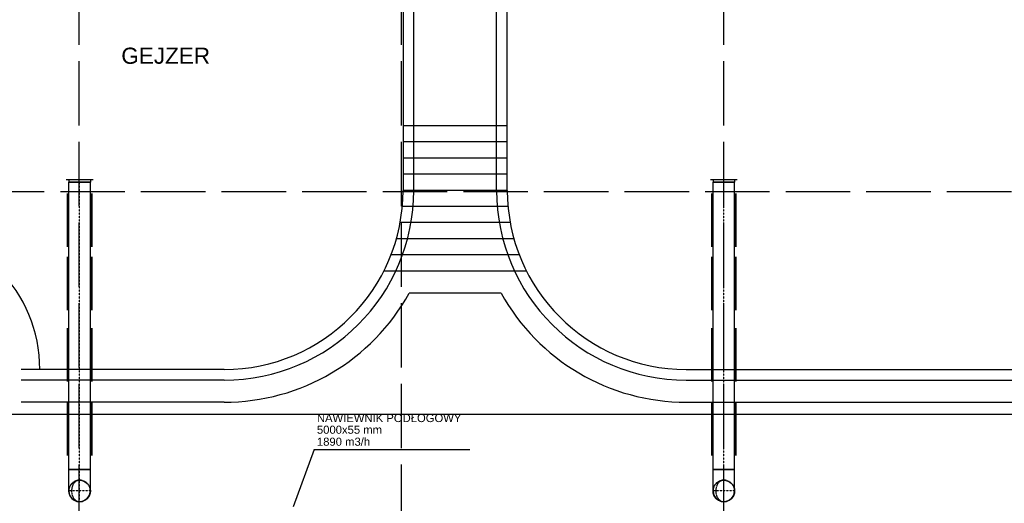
# Model space of a CAD drawing. Header units: millimetres. Extents: x -56303 to -45239, y -20463 to -4540.
# Tile 181 of 256: x -52933 to -51100, y -13357 to -12458. Entities that reach past the tile are written whole.
import ezdxf

# ---------------------------------------------------------------- set-up
doc = ezdxf.new("R2010")
doc.units = ezdxf.units.MM
for name, pattern in [('ACAD_ISO02W100', [15, 12, -3]), ('DASHDOT', [1, 0.5, -0.25, 0, -0.25]), ('DASHED', [19.05, 12.7, -6.35])]:
    doc.linetypes.add(name, pattern=pattern)
doc.layers.add('_HVAC_istenijace', color=250, linetype='Continuous', lineweight=30)
for name, color, linetype in [('_HVAC_podkład', 8, 'Continuous'), ('FLUID-IST', 7, 'Continuous'), ('FLUID-IST-SYM', 7, 'Continuous')]:
    doc.layers.add(name, color=color, linetype=linetype)
doc.styles.get("Standard").update_dxf_attribs({"font": 'arial.ttf'})

# ---------------------------------------------------------------- blocks, each defined once
blk = doc.blocks.new('*U236')
at = {"color": 0, "linetype": 'ByBlock', "lineweight": -2}
blk.add_circle((0, 0), 200, dxfattribs=at)
at = {"color": 250, "linetype": 'DASHED'}
blk.add_ellipse((0, 0), major_axis=(0, 200), ratio=0.75, start_param=0, end_param=3.141593, dxfattribs=at)
blk = doc.blocks.new('*U235')
at = {"color": 0, "linetype": 'ByBlock', "lineweight": -2}
for p, q in [((-100, 200), (300, 200)), ((-100, -200), (300, -200))]:
    blk.add_line(p, q, dxfattribs=at)
at = {"color": 250, "linetype": 'Continuous', "lineweight": -2}
blk.add_line((300, 200), (300, -200), dxfattribs=at)
at = {"color": 0, "linetype": 'ByBlock', "lineweight": -2}
blk.add_ellipse((-100, 0), major_axis=(0, 200), ratio=1, start_param=0, end_param=3.141593, dxfattribs=at)
at = {"color": 250, "linetype": 'DASHED'}
blk.add_ellipse((-100, 0), major_axis=(0, 200), ratio=1, start_param=3.141593, end_param=6.283185, dxfattribs=at)
at = {"layer": 'FLUID-IST-SYM', "color": 250, "linetype": 'DASHDOT'}
for p, q in [((-100, -200), (-100, 200)), ((-300, 0), (300, 0))]:
    blk.add_line(p, q, dxfattribs=at)
blk = doc.blocks.new('*U234')
at = {"color": 250, "linetype": 'Continuous', "lineweight": -2}
for p, q in [((-2670.5, -200), (-2670.5, 200)), ((2670.5, 200), (2670.5, -200))]:
    blk.add_line(p, q, dxfattribs=at)
at = {"color": 0, "linetype": 'ByBlock', "lineweight": -2}
for p, q in [((-2670.5, 200), (2670.5, 200)), ((-2670.5, -200), (2670.5, -200))]:
    blk.add_line(p, q, dxfattribs=at)
at = {"layer": 'FLUID-IST-SYM', "color": 250, "linetype": 'DASHDOT'}
blk.add_line((-2670.5, 0), (2670.5, 0), dxfattribs=at)
blk = doc.blocks.new('*U233')
at = {"color": 250, "linetype": 'Continuous'}
blk.add_line((-495, 25), (495, 25), dxfattribs=at)
at = {"color": 0, "linetype": 'ByBlock', "lineweight": -2}
for p, q in [((-495, 10), (495, 10)), ((-450, 0), (-450, 10)), ((450, 0), (450, 10))]:
    blk.add_line(p, q, dxfattribs=at)
blk = doc.blocks.new('*U232')
at = {"color": 250, "linetype": 'Continuous'}
blk.add_line((-495, 25), (495, 25), dxfattribs=at)
at = {"color": 0, "linetype": 'ByBlock', "lineweight": -2}
for p, q in [((-495, 10), (495, 10)), ((-450, 0), (-450, 10)), ((450, 0), (450, 10))]:
    blk.add_line(p, q, dxfattribs=at)
blk = doc.blocks.new('*U231')
at = {"color": 250, "linetype": 'Continuous'}
blk.add_line((-495, 25), (495, 25), dxfattribs=at)
at = {"color": 0, "linetype": 'ByBlock', "lineweight": -2}
for p, q in [((-495, 10), (495, 10)), ((-450, 0), (-450, 10)), ((450, 0), (450, 10))]:
    blk.add_line(p, q, dxfattribs=at)
blk = doc.blocks.new('*U230')
at = {"color": 250, "linetype": 'Continuous'}
blk.add_line((-495, 25), (495, 25), dxfattribs=at)
at = {"color": 0, "linetype": 'ByBlock', "lineweight": -2}
for p, q in [((-495, 10), (495, 10)), ((-450, 0), (-450, 10)), ((450, 0), (450, 10))]:
    blk.add_line(p, q, dxfattribs=at)
blk = doc.blocks.new('*U229')
at = {"color": 250, "linetype": 'Continuous'}
blk.add_line((-495, 25), (495, 25), dxfattribs=at)
at = {"color": 0, "linetype": 'ByBlock', "lineweight": -2}
for p, q in [((-495, 10), (495, 10)), ((-450, 0), (-450, 10)), ((450, 0), (450, 10))]:
    blk.add_line(p, q, dxfattribs=at)
blk = doc.blocks.new('*U228')
at = {"color": 250, "linetype": 'Continuous'}
blk.add_line((-495, 25), (495, 25), dxfattribs=at)
at = {"color": 0, "linetype": 'ByBlock', "lineweight": -2}
for p, q in [((-495, 10), (495, 10)), ((-450, 0), (-450, 10)), ((450, 0), (450, 10))]:
    blk.add_line(p, q, dxfattribs=at)
blk = doc.blocks.new('*U227')
at = {"color": 250, "linetype": 'Continuous'}
blk.add_line((-495, 25), (495, 25), dxfattribs=at)
at = {"color": 0, "linetype": 'ByBlock', "lineweight": -2}
for p, q in [((-495, 10), (495, 10)), ((-450, 0), (-450, 10)), ((450, 0), (450, 10))]:
    blk.add_line(p, q, dxfattribs=at)
blk = doc.blocks.new('*U226')
at = {"color": 250, "linetype": 'Continuous'}
blk.add_line((-495, 25), (495, 25), dxfattribs=at)
at = {"color": 0, "linetype": 'ByBlock', "lineweight": -2}
for p, q in [((-495, 10), (495, 10)), ((-450, 0), (-450, 10)), ((450, 0), (450, 10))]:
    blk.add_line(p, q, dxfattribs=at)
blk = doc.blocks.new('*U225')
at = {"color": 0, "linetype": 'ByBlock', "lineweight": -2}
blk.add_line((-250, 52), (250, 52), dxfattribs=at)
at = {"color": 250, "linetype": 'Continuous'}
for p, q in [((-200, 52), (-200, 0)), ((200, 52), (200, 0))]:
    blk.add_line(p, q, dxfattribs=at)
at = {"color": 250, "linetype": 'Continuous', "lineweight": -2}
blk.add_line((200, 0), (-200, 0), dxfattribs=at)
blk = doc.blocks.new('*U212')
at = {"color": 0, "linetype": 'ByBlock', "lineweight": -2}
blk.add_circle((0, 0), 200, dxfattribs=at)
at = {"color": 250, "linetype": 'DASHED'}
blk.add_ellipse((0, 0), major_axis=(0, 200), ratio=0.75, start_param=0, end_param=3.141593, dxfattribs=at)
blk = doc.blocks.new('*U211')
at = {"color": 0, "linetype": 'ByBlock', "lineweight": -2}
for p, q in [((-100, 200), (300, 200)), ((-100, -200), (300, -200))]:
    blk.add_line(p, q, dxfattribs=at)
at = {"color": 250, "linetype": 'Continuous', "lineweight": -2}
blk.add_line((300, 200), (300, -200), dxfattribs=at)
at = {"color": 0, "linetype": 'ByBlock', "lineweight": -2}
blk.add_ellipse((-100, 0), major_axis=(0, 200), ratio=1, start_param=0, end_param=3.141593, dxfattribs=at)
at = {"color": 250, "linetype": 'DASHED'}
blk.add_ellipse((-100, 0), major_axis=(0, 200), ratio=1, start_param=3.141593, end_param=6.283185, dxfattribs=at)
at = {"layer": 'FLUID-IST-SYM', "color": 250, "linetype": 'DASHDOT'}
for p, q in [((-100, -200), (-100, 200)), ((-300, 0), (300, 0))]:
    blk.add_line(p, q, dxfattribs=at)
blk = doc.blocks.new('*U210')
at = {"color": 250, "linetype": 'Continuous', "lineweight": -2}
for p, q in [((-2670.5, -200), (-2670.5, 200)), ((2670.5, 200), (2670.5, -200))]:
    blk.add_line(p, q, dxfattribs=at)
at = {"color": 0, "linetype": 'ByBlock', "lineweight": -2}
for p, q in [((-2670.5, 200), (2670.5, 200)), ((-2670.5, -200), (2670.5, -200))]:
    blk.add_line(p, q, dxfattribs=at)
at = {"layer": 'FLUID-IST-SYM', "color": 250, "linetype": 'DASHDOT'}
blk.add_line((-2670.5, 0), (2670.5, 0), dxfattribs=at)
blk = doc.blocks.new('*U209')
at = {"color": 250, "linetype": 'Continuous'}
blk.add_line((-495, 25), (495, 25), dxfattribs=at)
at = {"color": 0, "linetype": 'ByBlock', "lineweight": -2}
for p, q in [((-495, 10), (495, 10)), ((-450, 0), (-450, 10)), ((450, 0), (450, 10))]:
    blk.add_line(p, q, dxfattribs=at)
blk = doc.blocks.new('*U208')
at = {"color": 250, "linetype": 'Continuous'}
blk.add_line((-495, 25), (495, 25), dxfattribs=at)
at = {"color": 0, "linetype": 'ByBlock', "lineweight": -2}
for p, q in [((-495, 10), (495, 10)), ((-450, 0), (-450, 10)), ((450, 0), (450, 10))]:
    blk.add_line(p, q, dxfattribs=at)
blk = doc.blocks.new('*U207')
at = {"color": 250, "linetype": 'Continuous'}
blk.add_line((-495, 25), (495, 25), dxfattribs=at)
at = {"color": 0, "linetype": 'ByBlock', "lineweight": -2}
for p, q in [((-495, 10), (495, 10)), ((-450, 0), (-450, 10)), ((450, 0), (450, 10))]:
    blk.add_line(p, q, dxfattribs=at)
blk = doc.blocks.new('*U206')
at = {"color": 250, "linetype": 'Continuous'}
blk.add_line((-495, 25), (495, 25), dxfattribs=at)
at = {"color": 0, "linetype": 'ByBlock', "lineweight": -2}
for p, q in [((-495, 10), (495, 10)), ((-450, 0), (-450, 10)), ((450, 0), (450, 10))]:
    blk.add_line(p, q, dxfattribs=at)
blk = doc.blocks.new('*U205')
at = {"color": 250, "linetype": 'Continuous'}
blk.add_line((-495, 25), (495, 25), dxfattribs=at)
at = {"color": 0, "linetype": 'ByBlock', "lineweight": -2}
for p, q in [((-495, 10), (495, 10)), ((-450, 0), (-450, 10)), ((450, 0), (450, 10))]:
    blk.add_line(p, q, dxfattribs=at)
blk = doc.blocks.new('*U204')
at = {"color": 250, "linetype": 'Continuous'}
blk.add_line((-495, 25), (495, 25), dxfattribs=at)
at = {"color": 0, "linetype": 'ByBlock', "lineweight": -2}
for p, q in [((-495, 10), (495, 10)), ((-450, 0), (-450, 10)), ((450, 0), (450, 10))]:
    blk.add_line(p, q, dxfattribs=at)
blk = doc.blocks.new('*U203')
at = {"color": 250, "linetype": 'Continuous'}
blk.add_line((-495, 25), (495, 25), dxfattribs=at)
at = {"color": 0, "linetype": 'ByBlock', "lineweight": -2}
for p, q in [((-495, 10), (495, 10)), ((-450, 0), (-450, 10)), ((450, 0), (450, 10))]:
    blk.add_line(p, q, dxfattribs=at)
blk = doc.blocks.new('*U202')
at = {"color": 250, "linetype": 'Continuous'}
blk.add_line((-495, 25), (495, 25), dxfattribs=at)
at = {"color": 0, "linetype": 'ByBlock', "lineweight": -2}
for p, q in [((-495, 10), (495, 10)), ((-450, 0), (-450, 10)), ((450, 0), (450, 10))]:
    blk.add_line(p, q, dxfattribs=at)
blk = doc.blocks.new('*U201')
at = {"color": 0, "linetype": 'ByBlock', "lineweight": -2}
blk.add_line((-250, 52), (250, 52), dxfattribs=at)
at = {"color": 250, "linetype": 'Continuous'}
for p, q in [((-200, 52), (-200, 0)), ((200, 52), (200, 0))]:
    blk.add_line(p, q, dxfattribs=at)
at = {"color": 250, "linetype": 'Continuous', "lineweight": -2}
blk.add_line((200, 0), (-200, 0), dxfattribs=at)

msp = doc.modelspace()

# ---------------------------------------------------------------- linework, layer by layer
at = {"layer": '_HVAC_istenijace'}
for q in [(-52424.06, -13363.36), (-52095.3, -13256.93)]:
    msp.add_line((-52384.88, -13256.93), q, dxfattribs=at)
at = {"layer": '_HVAC_podkład', "linetype": 'ACAD_ISO02W100', "ltscale": 10}
for p, q in [((-52822.44, -14304.55), (-52822.44, -9928.09)), ((-52222.44, -14304.55), (-52222.44, -9928.09)), ((-51622.44, -14304.55), (-51622.44, -9928.09)), ((-49287.21, -12777.36), (-53857.52, -12777.36))]:
    msp.add_line(p, q, dxfattribs=at)
at = {"layer": '_HVAC_podkład'}
for p, q in [((-52199.44, -12774.86), (-52199.44, -11864.86)), ((-52045.44, -12774.86), (-52045.44, -11864.86)), ((-52025.44, -12774.86), (-52025.44, -11864.86)), ((-52219.44, -12037.86), (-52219.44, -12774.86)), ((-52025.44, -12654.86), (-52219.44, -12654.86)), ((-52025.44, -12684.86), (-52219.44, -12684.86)), ((-52025.44, -12714.86), (-52219.44, -12714.86)), ((-52025.44, -12744.86), (-52219.44, -12744.86)), ((-52025.44, -12774.86), (-52219.44, -12774.86)), ((-52024.09, -12804.86), (-52220.8, -12804.86)), ((-52019.99, -12834.86), (-52224.89, -12834.86)), ((-52013.05, -12864.86), (-52231.84, -12864.86)), ((-52003.07, -12894.86), (-52241.82, -12894.86)), ((-51989.75, -12924.86), (-52255.14, -12924.86)), ((-52037.05, -12965.86), (-52207.84, -12965.86)), ((-52552.44, -13107.86), (-52930.44, -13107.86)), ((-51692.44, -13107.86), (-50089.44, -13107.86)), ((-52552.44, -13127.86), (-52930.44, -13127.86)), ((-51692.44, -13127.86), (-50069.44, -13127.86)), ((-52552.44, -13168.86), (-52930.44, -13168.86)), ((-51692.44, -13168.86), (-50028.44, -13168.86)), ((-50005.44, -13191.86), (-53239.44, -13191.86))]:
    msp.add_line(p, q, dxfattribs=at)
for centre, radius, start, end in [((-52552.44, -12774.86), 333, 270, 0), ((-52552.44, -12774.86), 353, 270, 0), ((-51692.44, -12774.86), 353, 180, 270), ((-51692.44, -12774.86), 333, 180, 270), ((-53160.44, -13107.86), 265, 0, 88.91888), ((-52552.44, -12774.86), 394, 270, 331.00249), ((-51692.44, -12774.86), 394, 208.99751, 270)]:
    msp.add_arc(centre, radius, start, end, dxfattribs=at)

# ---------------------------------------------------------------- block references
at = {"layer": 'FLUID-IST', "color": 250, "linetype": 'Continuous', "xscale": 0.1000000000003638, "zscale": 0.1}
for name, p, yscale in [('*U225', (-52821.44, -12759.76), 0.1), ('*U201', (-51622.44, -12759.76), 0.1), ('*U236', (-52821.44, -13333.86), 0.1000000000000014), ('*U212', (-51622.44, -13333.86), 0.1000000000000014)]:
    msp.add_blockref(name, p, dxfattribs=dict(at, yscale=yscale))
at = {"layer": 'FLUID-IST', "color": 250, "linetype": 'Continuous', "zscale": 0.1}
for name, p, xscale, yscale, rotation in [('*U234', (-52821.44, -13026.81), 0.1, 0.1, 90), ('*U210', (-51622.44, -13026.81), 0.1, 0.1, 90), ('*U226', (-52841.44, -12830.32), 0.1000000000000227, 0.1000000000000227, 90), ('*U227', (-52801.44, -12830.32), 0.1000000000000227, 0.1000000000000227, 270), ('*U202', (-51642.44, -12830.32), 0.1000000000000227, 0.1000000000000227, 90), ('*U203', (-51602.44, -12830.32), 0.1000000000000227, 0.1000000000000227, 270), ('*U228', (-52841.44, -12947.92), 0.1000000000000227, 0.1000000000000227, 90), ('*U229', (-52801.44, -12947.92), 0.1000000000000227, 0.1000000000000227, 270), ('*U204', (-51642.44, -12947.92), 0.1000000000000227, 0.1000000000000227, 90), ('*U205', (-51602.44, -12947.92), 0.1000000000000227, 0.1000000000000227, 270), ('*U230', (-52841.44, -13080.67), 0.09999999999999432, 0.09999999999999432, 90), ('*U231', (-52801.44, -13080.67), 0.09999999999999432, 0.09999999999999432, 270), ('*U206', (-51642.44, -13080.67), 0.09999999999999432, 0.09999999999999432, 90), ('*U207', (-51602.44, -13080.67), 0.09999999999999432, 0.09999999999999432, 270), ('*U232', (-52841.44, -13218.48), 0.1000000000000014, 0.1000000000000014, 90), ('*U233', (-52801.44, -13218.48), 0.1000000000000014, 0.1000000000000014, 270), ('*U208', (-51642.44, -13218.48), 0.1000000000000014, 0.1000000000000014, 90), ('*U209', (-51602.44, -13218.48), 0.1000000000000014, 0.1000000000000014, 270), ('*U235', (-52821.44, -13323.86), 0.1, 0.1, 90), ('*U211', (-51622.44, -13323.86), 0.1, 0.1, 90)]:
    msp.add_blockref(name, p, dxfattribs=dict(at, xscale=xscale, yscale=yscale, rotation=rotation))

# ---------------------------------------------------------------- texts
at = {"layer": '_HVAC_istenijace', "char_height": 15, "width": 298.1284, "attachment_point": 1}
for s, insert in [('NAWIEWNIK PODŁOGOWY', (-52379.76, -13190.78)), ('5000x55 mm', (-52379.76, -13212.48)), ('1890 m3/h', (-52379.76, -13234.79))]:
    msp.add_mtext(s, dxfattribs=dict(at, insert=insert))
at = {"layer": '_HVAC_podkład', "insert": (-52743.83, -12509.48), "char_height": 30, "width": 97.1794, "attachment_point": 1}
msp.add_mtext('GEJZER', dxfattribs=at)

doc.saveas('drawing.dxf')
